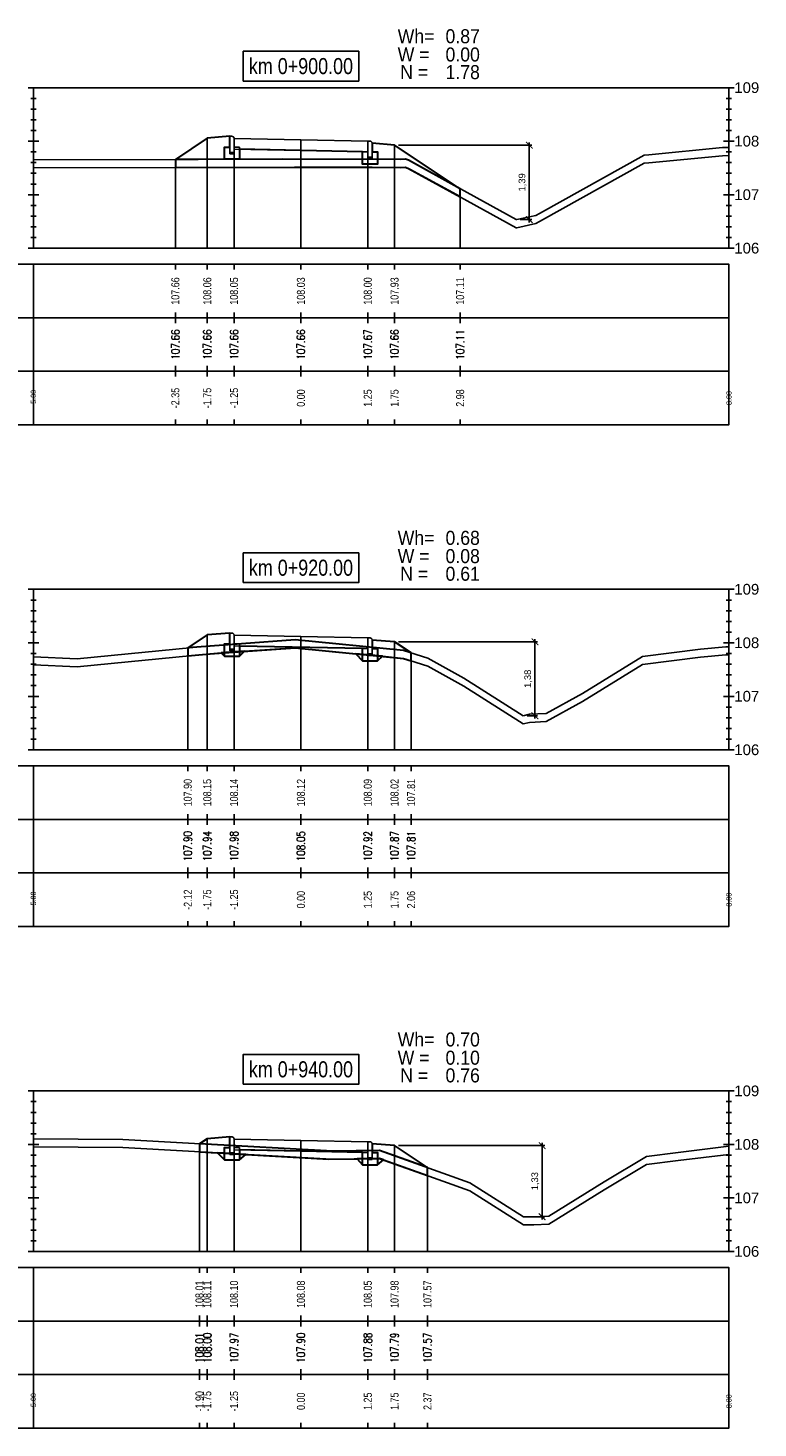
# Model space of a CAD drawing. Extents: x 7537626 to 7538805, y 5722894 to 5725486.
# Tile 53 of 105: x 7538321 to 7538334, y 5725456 to 5725482. Entities that reach past the tile are written whole.
import ezdxf

# ---------------------------------------------------------------- set-up
doc = ezdxf.new("R2010")
doc.units = 0
doc.header["$PDMODE"] = 35
doc.header["$PDSIZE"] = 0.3
for name, color, linetype in [('C-DROGI-PROFILE', 7, 'Continuous'), ('C-DROGI-PROFILE-ETYKIETY', 7, 'Continuous'), ('C-DROGI-PRZEKROJE-ETYKIETY', 7, 'Continuous'), ('C-POPRZECZKA-przekrój', 2, 'Continuous'), ('C-POPRZECZKA-widok', 1, 'Continuous')]:
    doc.layers.add(name, color=color, linetype=linetype)
for name, color, linetype, true_color in [('C-humus', 7, 'Continuous', 0x003df5), ('C-Teren', 7, 'Continuous', 0x008521), ('poprzeczki', 7, 'Continuous', 0x0000d6)]:
    doc.layers.add(name, color=color, linetype=linetype, true_color=true_color)
for name, color, linetype, lineweight, plot in [('D-1.pow. hum.', 7, 'Continuous', 30, False), ('D-2.wykop', 30, 'Continuous', 30, False), ('D-3.nasyp', 4, 'Continuous', 30, False)]:
    doc.layers.add(name, color=color, linetype=linetype, lineweight=lineweight, plot=plot)
doc.layers.add('D-roboty-ziemne-opis', color=2, linetype='Continuous', lineweight=30)
doc.styles.add('2mm08', font='arial.ttf', dxfattribs={"width": 0.8})
doc.styles.add('opis_50', font='arial.ttf', dxfattribs={"height": 0.125})
doc.styles.get("Standard").update_dxf_attribs({"font": 'arial.ttf'})
doc.dimstyles.new('OPIS_50', dxfattribs={"dimscale": 0.5, "dimtxt": 0.125, "dimasz": 0.25, "dimexe": 0.1, "dimexo": 0.15, "dimgap": 0.1, "dimtad": 1, "dimzin": 0, "dimtxsty": 'opis_50', "dimblk": 'ARCHTICK', "dimcen": 0.15, "dimdle": 0.1, "dimaunit": 2, "dimadec": 4, "dimazin": 0, "dimtfac": 1, "dimtmove": 0, "dimatfit": 3, "dimfxl": 1, "dimarcsym": 0})

# ---------------------------------------------------------------- blocks, each defined once
blk = doc.blocks.new('_ArchTick')
at = {"color": 0, "linetype": 'ByBlock', "const_width": 0.15}
blk.add_lwpolyline([(-0.5, -0.5), (0.5, 0.5)], dxfattribs=at)
blk = doc.blocks.new('*D79')
at = {"layer": 'Defpoints', "color": 0, "transparency": 16777216}
for p in [(7538327.482, 5725479.964), (7538329.756, 5725478.57), (7538330, 5725478.57)]:
    blk.add_point(p, dxfattribs=at)
at = {"layer": 'poprzeczki', "color": 0, "lineweight": -2, "transparency": 16777216}
for p, q in [((7538327.557, 5725479.964), (7538330.05, 5725479.964)), ((7538330, 5725480.014), (7538330, 5725478.52)), ((7538329.831, 5725478.57), (7538330.05, 5725478.57))]:
    blk.add_line(p, q, dxfattribs=at)
at = {"layer": 'poprzeczki', "color": 0, "lineweight": -2, "transparency": 16777216, "xscale": 0.125, "yscale": 0.125, "zscale": 0.125}
for p, rotation in [((7538330, 5725479.964), 90), ((7538330, 5725478.57), 270)]:
    blk.add_blockref('_ArchTick', p, dxfattribs=dict(at, rotation=rotation))
at = {"layer": 'poprzeczki', "color": 0, "transparency": 16777216, "insert": (7538329.874, 5725479.267), "char_height": 0.125, "attachment_point": 5, "rotation": 90, "style": 'opis_50'}
blk.add_mtext('1,39', dxfattribs=at)
blk = doc.blocks.new('*D80')
at = {"layer": 'Defpoints', "color": 0, "transparency": 16777216}
for p in [(7538327.482, 5725470.68), (7538329.884, 5725469.299), (7538330.106, 5725469.299)]:
    blk.add_point(p, dxfattribs=at)
at = {"layer": 'poprzeczki', "color": 0, "lineweight": -2, "transparency": 16777216}
for p, q in [((7538330.106, 5725470.73), (7538330.106, 5725469.249)), ((7538327.557, 5725470.68), (7538330.156, 5725470.68)), ((7538329.959, 5725469.299), (7538330.156, 5725469.299))]:
    blk.add_line(p, q, dxfattribs=at)
at = {"layer": 'poprzeczki', "color": 0, "lineweight": -2, "transparency": 16777216, "xscale": 0.125, "yscale": 0.125, "zscale": 0.125}
for p, rotation in [((7538330.106, 5725470.68), 90), ((7538330.106, 5725469.299), 270)]:
    blk.add_blockref('_ArchTick', p, dxfattribs=dict(at, rotation=rotation))
at = {"layer": 'poprzeczki', "color": 0, "transparency": 16777216, "insert": (7538329.981, 5725469.989), "char_height": 0.125, "attachment_point": 5, "rotation": 90, "style": 'opis_50'}
blk.add_mtext('1,38', dxfattribs=at)
blk = doc.blocks.new('*D81')
at = {"layer": 'Defpoints', "color": 0, "transparency": 16777216}
for p in [(7538327.482, 5725461.264), (7538329.893, 5725459.934), (7538330.239, 5725459.934)]:
    blk.add_point(p, dxfattribs=at)
at = {"layer": 'poprzeczki', "color": 0, "lineweight": -2, "transparency": 16777216}
for p, q in [((7538330.239, 5725461.314), (7538330.239, 5725459.884)), ((7538327.557, 5725461.264), (7538330.289, 5725461.264)), ((7538329.968, 5725459.934), (7538330.289, 5725459.934))]:
    blk.add_line(p, q, dxfattribs=at)
at = {"layer": 'poprzeczki', "color": 0, "lineweight": -2, "transparency": 16777216, "xscale": 0.125, "yscale": 0.125, "zscale": 0.125}
for p, rotation in [((7538330.239, 5725461.264), 90), ((7538330.239, 5725459.934), 270)]:
    blk.add_blockref('_ArchTick', p, dxfattribs=dict(at, rotation=rotation))
at = {"layer": 'poprzeczki', "color": 0, "transparency": 16777216, "insert": (7538330.114, 5725460.599), "char_height": 0.125, "attachment_point": 5, "rotation": 90, "style": 'opis_50'}
blk.add_mtext('1,33', dxfattribs=at)

msp = doc.modelspace()

# ---------------------------------------------------------------- linework, layer by layer
at = {"layer": 'C-DROGI-PROFILE', "color": 7, "linetype": 'Continuous', "lineweight": -3}
for p, q in [((7538323.385, 5725477.736), (7538323.385, 5725477.636)), ((7538323.982, 5725477.736), (7538323.982, 5725477.636)), ((7538324.482, 5725477.736), (7538324.482, 5725477.636)), ((7538325.732, 5725477.736), (7538325.732, 5725477.636)), ((7538326.982, 5725477.736), (7538326.982, 5725477.636)), ((7538327.482, 5725477.736), (7538327.482, 5725477.636)), ((7538328.708, 5725477.736), (7538328.708, 5725477.636)), ((7538323.385, 5725476.736), (7538323.385, 5725476.836)), ((7538323.385, 5725476.736), (7538323.385, 5725476.636)), ((7538323.982, 5725476.736), (7538323.982, 5725476.836)), ((7538323.982, 5725476.736), (7538323.982, 5725476.636)), ((7538324.482, 5725476.736), (7538324.482, 5725476.836)), ((7538324.482, 5725476.736), (7538324.482, 5725476.636)), ((7538325.732, 5725476.736), (7538325.732, 5725476.836)), ((7538325.732, 5725476.736), (7538325.732, 5725476.636)), ((7538326.982, 5725476.736), (7538326.982, 5725476.836)), ((7538326.982, 5725476.736), (7538326.982, 5725476.636)), ((7538327.482, 5725476.736), (7538327.482, 5725476.836)), ((7538327.482, 5725476.736), (7538327.482, 5725476.636)), ((7538328.708, 5725476.736), (7538328.708, 5725476.836)), ((7538328.708, 5725476.736), (7538328.708, 5725476.636)), ((7538323.385, 5725475.736), (7538323.385, 5725475.836)), ((7538323.385, 5725475.736), (7538323.385, 5725475.636)), ((7538323.982, 5725475.736), (7538323.982, 5725475.836)), ((7538323.982, 5725475.736), (7538323.982, 5725475.636)), ((7538324.482, 5725475.736), (7538324.482, 5725475.836)), ((7538324.482, 5725475.736), (7538324.482, 5725475.636)), ((7538325.732, 5725475.736), (7538325.732, 5725475.836)), ((7538325.732, 5725475.736), (7538325.732, 5725475.636)), ((7538326.982, 5725475.736), (7538326.982, 5725475.836)), ((7538326.982, 5725475.736), (7538326.982, 5725475.636)), ((7538327.482, 5725475.736), (7538327.482, 5725475.836)), ((7538327.482, 5725475.736), (7538327.482, 5725475.636)), ((7538328.708, 5725475.736), (7538328.708, 5725475.836)), ((7538328.708, 5725475.736), (7538328.708, 5725475.636)), ((7538323.385, 5725474.736), (7538323.385, 5725474.836)), ((7538323.982, 5725474.736), (7538323.982, 5725474.836)), ((7538324.482, 5725474.736), (7538324.482, 5725474.836)), ((7538325.732, 5725474.736), (7538325.732, 5725474.836)), ((7538326.982, 5725474.736), (7538326.982, 5725474.836)), ((7538327.482, 5725474.736), (7538327.482, 5725474.836)), ((7538328.708, 5725474.736), (7538328.708, 5725474.836)), ((7538323.617, 5725468.361), (7538323.617, 5725468.261)), ((7538323.982, 5725468.361), (7538323.982, 5725468.261)), ((7538324.482, 5725468.361), (7538324.482, 5725468.261)), ((7538325.732, 5725468.361), (7538325.732, 5725468.261)), ((7538326.982, 5725468.361), (7538326.982, 5725468.261)), ((7538327.482, 5725468.361), (7538327.482, 5725468.261)), ((7538327.792, 5725468.361), (7538327.792, 5725468.261)), ((7538323.617, 5725467.361), (7538323.617, 5725467.461)), ((7538323.617, 5725467.361), (7538323.617, 5725467.261)), ((7538323.982, 5725467.361), (7538323.982, 5725467.461)), ((7538323.982, 5725467.361), (7538323.982, 5725467.261)), ((7538324.482, 5725467.361), (7538324.482, 5725467.461)), ((7538324.482, 5725467.361), (7538324.482, 5725467.261)), ((7538325.732, 5725467.361), (7538325.732, 5725467.461)), ((7538325.732, 5725467.361), (7538325.732, 5725467.261)), ((7538326.982, 5725467.361), (7538326.982, 5725467.461)), ((7538326.982, 5725467.361), (7538326.982, 5725467.261)), ((7538327.482, 5725467.361), (7538327.482, 5725467.461)), ((7538327.482, 5725467.361), (7538327.482, 5725467.261)), ((7538327.792, 5725467.361), (7538327.792, 5725467.461)), ((7538327.792, 5725467.361), (7538327.792, 5725467.261)), ((7538323.617, 5725466.361), (7538323.617, 5725466.461)), ((7538323.617, 5725466.361), (7538323.617, 5725466.261)), ((7538323.982, 5725466.361), (7538323.982, 5725466.461)), ((7538323.982, 5725466.361), (7538323.982, 5725466.261)), ((7538324.482, 5725466.361), (7538324.482, 5725466.461)), ((7538324.482, 5725466.361), (7538324.482, 5725466.261)), ((7538325.732, 5725466.361), (7538325.732, 5725466.461)), ((7538325.732, 5725466.361), (7538325.732, 5725466.261)), ((7538326.982, 5725466.361), (7538326.982, 5725466.461)), ((7538326.982, 5725466.361), (7538326.982, 5725466.261)), ((7538327.482, 5725466.361), (7538327.482, 5725466.461)), ((7538327.482, 5725466.361), (7538327.482, 5725466.261)), ((7538327.792, 5725466.361), (7538327.792, 5725466.461)), ((7538327.792, 5725466.361), (7538327.792, 5725466.261)), ((7538323.617, 5725465.361), (7538323.617, 5725465.461)), ((7538323.982, 5725465.361), (7538323.982, 5725465.461)), ((7538324.482, 5725465.361), (7538324.482, 5725465.461)), ((7538325.732, 5725465.361), (7538325.732, 5725465.461)), ((7538326.982, 5725465.361), (7538326.982, 5725465.461)), ((7538327.482, 5725465.361), (7538327.482, 5725465.461)), ((7538327.792, 5725465.361), (7538327.792, 5725465.461)), ((7538323.836, 5725458.986), (7538323.836, 5725458.886)), ((7538323.982, 5725458.986), (7538323.982, 5725458.886)), ((7538324.482, 5725458.986), (7538324.482, 5725458.886)), ((7538325.732, 5725458.986), (7538325.732, 5725458.886)), ((7538326.982, 5725458.986), (7538326.982, 5725458.886)), ((7538327.482, 5725458.986), (7538327.482, 5725458.886)), ((7538328.098, 5725458.986), (7538328.098, 5725458.886)), ((7538323.836, 5725457.986), (7538323.836, 5725458.086)), ((7538323.836, 5725457.986), (7538323.836, 5725457.886)), ((7538323.982, 5725457.986), (7538323.982, 5725458.086)), ((7538323.982, 5725457.986), (7538323.982, 5725457.886)), ((7538324.482, 5725457.986), (7538324.482, 5725458.086)), ((7538324.482, 5725457.986), (7538324.482, 5725457.886)), ((7538325.732, 5725457.986), (7538325.732, 5725458.086)), ((7538325.732, 5725457.986), (7538325.732, 5725457.886)), ((7538326.982, 5725457.986), (7538326.982, 5725458.086)), ((7538326.982, 5725457.986), (7538326.982, 5725457.886)), ((7538327.482, 5725457.986), (7538327.482, 5725458.086)), ((7538327.482, 5725457.986), (7538327.482, 5725457.886)), ((7538328.098, 5725457.986), (7538328.098, 5725458.086)), ((7538328.098, 5725457.986), (7538328.098, 5725457.886)), ((7538323.836, 5725456.986), (7538323.836, 5725457.086)), ((7538323.836, 5725456.986), (7538323.836, 5725456.886)), ((7538323.982, 5725456.986), (7538323.982, 5725457.086)), ((7538323.982, 5725456.986), (7538323.982, 5725456.886)), ((7538324.482, 5725456.986), (7538324.482, 5725457.086)), ((7538324.482, 5725456.986), (7538324.482, 5725456.886)), ((7538325.732, 5725456.986), (7538325.732, 5725457.086)), ((7538325.732, 5725456.986), (7538325.732, 5725456.886)), ((7538326.982, 5725456.986), (7538326.982, 5725457.086)), ((7538326.982, 5725456.986), (7538326.982, 5725456.886)), ((7538327.482, 5725456.986), (7538327.482, 5725457.086)), ((7538327.482, 5725456.986), (7538327.482, 5725456.886)), ((7538328.098, 5725456.986), (7538328.098, 5725457.086)), ((7538328.098, 5725456.986), (7538328.098, 5725456.886)), ((7538323.836, 5725455.986), (7538323.836, 5725456.086)), ((7538323.982, 5725455.986), (7538323.982, 5725456.086)), ((7538324.482, 5725455.986), (7538324.482, 5725456.086)), ((7538325.732, 5725455.986), (7538325.732, 5725456.086)), ((7538326.982, 5725455.986), (7538326.982, 5725456.086)), ((7538327.482, 5725455.986), (7538327.482, 5725456.086)), ((7538328.098, 5725455.986), (7538328.098, 5725456.086))]:
    msp.add_line(p, q, dxfattribs=at)
at = {"layer": 'C-DROGI-PROFILE', "color": 1, "linetype": 'Continuous', "lineweight": -3}
for points in [[(7538320.732, 5725476.736), (7538320.732, 5725477.736), (7538315.732, 5725477.736), (7538315.732, 5725476.736)], [(7538320.732, 5725476.736), (7538333.732, 5725476.736), (7538333.732, 5725477.736), (7538320.732, 5725477.736)], [(7538320.732, 5725475.736), (7538320.732, 5725476.736), (7538315.732, 5725476.736), (7538315.732, 5725475.736)], [(7538320.732, 5725475.736), (7538333.732, 5725475.736), (7538333.732, 5725476.736), (7538320.732, 5725476.736)], [(7538320.732, 5725474.736), (7538320.732, 5725475.736), (7538315.732, 5725475.736), (7538315.732, 5725474.736)], [(7538320.732, 5725474.736), (7538333.732, 5725474.736), (7538333.732, 5725475.736), (7538320.732, 5725475.736)], [(7538320.732, 5725467.361), (7538320.732, 5725468.361), (7538315.732, 5725468.361), (7538315.732, 5725467.361)], [(7538320.732, 5725467.361), (7538333.732, 5725467.361), (7538333.732, 5725468.361), (7538320.732, 5725468.361)], [(7538320.732, 5725466.361), (7538320.732, 5725467.361), (7538315.732, 5725467.361), (7538315.732, 5725466.361)], [(7538320.732, 5725466.361), (7538333.732, 5725466.361), (7538333.732, 5725467.361), (7538320.732, 5725467.361)], [(7538320.732, 5725465.361), (7538320.732, 5725466.361), (7538315.732, 5725466.361), (7538315.732, 5725465.361)], [(7538320.732, 5725465.361), (7538333.732, 5725465.361), (7538333.732, 5725466.361), (7538320.732, 5725466.361)], [(7538320.732, 5725457.986), (7538320.732, 5725458.986), (7538315.732, 5725458.986), (7538315.732, 5725457.986)], [(7538320.732, 5725457.986), (7538333.732, 5725457.986), (7538333.732, 5725458.986), (7538320.732, 5725458.986)], [(7538320.732, 5725456.986), (7538320.732, 5725457.986), (7538315.732, 5725457.986), (7538315.732, 5725456.986)], [(7538320.732, 5725456.986), (7538333.732, 5725456.986), (7538333.732, 5725457.986), (7538320.732, 5725457.986)], [(7538320.732, 5725455.986), (7538320.732, 5725456.986), (7538315.732, 5725456.986), (7538315.732, 5725455.986)], [(7538320.732, 5725455.986), (7538333.732, 5725455.986), (7538333.732, 5725456.986), (7538320.732, 5725456.986)]]:
    msp.add_3dface(points, dxfattribs=at)
at = {"layer": 'C-DROGI-PRZEKROJE-ETYKIETY', "color": 1, "linetype": 'Continuous', "lineweight": -3}
for p, q in [((7538323.982, 5725480.094), (7538323.982, 5725478.036)), ((7538324.482, 5725480.088), (7538324.482, 5725478.036)), ((7538325.732, 5725480.063), (7538325.732, 5725478.036)), ((7538326.982, 5725480.038), (7538326.982, 5725478.036)), ((7538327.482, 5725479.964), (7538327.482, 5725478.036)), ((7538323.385, 5725479.696), (7538323.385, 5725478.036)), ((7538328.708, 5725479.147), (7538328.708, 5725478.036)), ((7538323.982, 5725470.81), (7538323.982, 5725468.661)), ((7538324.482, 5725470.803), (7538324.482, 5725468.661)), ((7538325.732, 5725470.778), (7538325.732, 5725468.661)), ((7538326.982, 5725470.753), (7538326.982, 5725468.661)), ((7538323.617, 5725470.566), (7538323.617, 5725468.661)), ((7538327.482, 5725470.68), (7538327.482, 5725468.661)), ((7538327.792, 5725470.473), (7538327.792, 5725468.661)), ((7538323.836, 5725461.296), (7538323.836, 5725459.286)), ((7538323.982, 5725461.394), (7538323.982, 5725459.286)), ((7538324.482, 5725461.387), (7538324.482, 5725459.286)), ((7538325.732, 5725461.362), (7538325.732, 5725459.286)), ((7538326.982, 5725461.337), (7538326.982, 5725459.286)), ((7538327.482, 5725461.264), (7538327.482, 5725459.286)), ((7538328.098, 5725460.853), (7538328.098, 5725459.286))]:
    msp.add_line(p, q, dxfattribs=at)
at = {"layer": 'C-humus'}
for p, q in [((7538330.189, 5725478.536), (7538332.149, 5725479.624)), ((7538332.149, 5725479.624), (7538332.234, 5725479.634)), ((7538332.234, 5725479.634), (7538333.611, 5725479.766)), ((7538333.611, 5725479.766), (7538333.732, 5725479.767)), ((7538320.732, 5725479.54), (7538326.888, 5725479.553)), ((7538326.888, 5725479.553), (7538327.593, 5725479.546)), ((7538327.593, 5725479.546), (7538327.684, 5725479.553)), ((7538327.684, 5725479.553), (7538327.742, 5725479.529)), ((7538327.742, 5725479.529), (7538329.756, 5725478.42)), ((7538329.756, 5725478.42), (7538329.769, 5725478.42)), ((7538329.769, 5725478.42), (7538330.124, 5725478.497)), ((7538330.124, 5725478.497), (7538330.189, 5725478.536)), ((7538321.551, 5725470.21), (7538324.026, 5725470.457)), ((7538324.026, 5725470.457), (7538325.626, 5725470.57)), ((7538325.626, 5725470.57), (7538327.65, 5725470.369)), ((7538320.732, 5725470.251), (7538321.551, 5725470.21)), ((7538327.65, 5725470.369), (7538328.104, 5725470.222)), ((7538328.104, 5725470.222), (7538328.778, 5725469.851)), ((7538330.995, 5725469.566), (7538332.118, 5725470.258)), ((7538332.118, 5725470.258), (7538333.197, 5725470.392)), ((7538333.197, 5725470.392), (7538333.676, 5725470.438)), ((7538333.676, 5725470.438), (7538333.732, 5725470.439)), ((7538328.778, 5725469.851), (7538329.884, 5725469.149)), ((7538330.315, 5725469.189), (7538330.995, 5725469.566)), ((7538329.884, 5725469.149), (7538330.006, 5725469.175)), ((7538330.006, 5725469.175), (7538330.315, 5725469.189)), ((7538320.732, 5725461.241), (7538322.401, 5725461.226)), ((7538322.401, 5725461.226), (7538326.31, 5725461.008)), ((7538332.783, 5725460.983), (7538333.732, 5725461.101)), ((7538326.31, 5725461.008), (7538327.199, 5725461.025)), ((7538327.199, 5725461.025), (7538328.887, 5725460.421)), ((7538331.402, 5725460.435), (7538332.19, 5725460.913)), ((7538332.19, 5725460.913), (7538332.783, 5725460.983)), ((7538328.887, 5725460.421), (7538329.893, 5725459.784)), ((7538330.367, 5725459.796), (7538331.402, 5725460.435)), ((7538329.893, 5725459.784), (7538330.082, 5725459.784)), ((7538330.082, 5725459.784), (7538330.367, 5725459.796))]:
    msp.add_line(p, q, dxfattribs=at)
at = {"layer": 'C-POPRZECZKA-przekrój', "color": 2, "linetype": 'Continuous', "lineweight": -3}
for p, q in [((7538323.385, 5725479.696), (7538323.982, 5725480.094)), ((7538323.982, 5725480.094), (7538324.402, 5725480.128)), ((7538324.302, 5725479.698), (7538324.302, 5725479.928)), ((7538324.302, 5725479.928), (7538324.402, 5725479.928)), ((7538324.442, 5725480.128), (7538324.402, 5725480.128)), ((7538324.402, 5725480.128), (7538324.402, 5725479.798)), ((7538324.402, 5725479.928), (7538324.402, 5725479.828)), ((7538324.448, 5725480.127), (7538324.442, 5725480.128)), ((7538324.456, 5725480.125), (7538324.448, 5725480.127)), ((7538324.465, 5725480.121), (7538324.456, 5725480.125)), ((7538324.471, 5725480.116), (7538324.465, 5725480.121)), ((7538324.475, 5725480.111), (7538324.471, 5725480.116)), ((7538324.479, 5725480.103), (7538324.475, 5725480.111)), ((7538324.482, 5725480.095), (7538324.479, 5725480.103)), ((7538324.482, 5725480.088), (7538324.482, 5725480.095)), ((7538324.482, 5725480.088), (7538325.732, 5725480.063)), ((7538324.482, 5725480.088), (7538324.483, 5725479.888)), ((7538324.482, 5725479.798), (7538324.482, 5725480.088)), ((7538324.482, 5725480.088), (7538324.482, 5725479.928)), ((7538324.482, 5725479.928), (7538324.582, 5725479.928)), ((7538324.483, 5725479.888), (7538325.732, 5725479.863)), ((7538324.582, 5725479.928), (7538324.582, 5725479.698)), ((7538325.732, 5725479.863), (7538325.732, 5725480.063)), ((7538325.732, 5725480.063), (7538326.982, 5725480.038)), ((7538326.982, 5725480.038), (7538326.981, 5725479.838)), ((7538327.022, 5725480.038), (7538326.982, 5725480.038)), ((7538326.982, 5725480.038), (7538326.982, 5725479.708)), ((7538327.028, 5725480.037), (7538327.022, 5725480.038)), ((7538327.036, 5725480.035), (7538327.028, 5725480.037)), ((7538327.045, 5725480.031), (7538327.036, 5725480.035)), ((7538327.051, 5725480.026), (7538327.045, 5725480.031)), ((7538327.055, 5725480.021), (7538327.051, 5725480.026)), ((7538327.059, 5725480.013), (7538327.055, 5725480.021)), ((7538327.062, 5725480.005), (7538327.059, 5725480.013)), ((7538327.062, 5725479.998), (7538327.062, 5725480.005)), ((7538327.062, 5725479.708), (7538327.062, 5725479.998)), ((7538327.062, 5725479.998), (7538327.062, 5725479.838)), ((7538327.062, 5725479.998), (7538327.482, 5725479.964)), ((7538327.482, 5725479.964), (7538328.708, 5725479.147)), ((7538324.582, 5725479.698), (7538324.302, 5725479.698)), ((7538324.402, 5725479.828), (7538324.482, 5725479.828)), ((7538324.402, 5725479.798), (7538324.482, 5725479.798)), ((7538325.732, 5725479.863), (7538326.981, 5725479.838)), ((7538326.882, 5725479.608), (7538326.882, 5725479.838)), ((7538326.882, 5725479.838), (7538326.982, 5725479.838)), ((7538326.982, 5725479.838), (7538326.982, 5725479.738)), ((7538326.982, 5725479.738), (7538327.062, 5725479.738)), ((7538326.982, 5725479.708), (7538327.062, 5725479.708)), ((7538327.062, 5725479.838), (7538327.162, 5725479.838)), ((7538327.162, 5725479.838), (7538327.162, 5725479.608)), ((7538327.162, 5725479.608), (7538326.882, 5725479.608)), ((7538323.617, 5725470.566), (7538323.982, 5725470.81)), ((7538323.982, 5725470.81), (7538324.402, 5725470.843)), ((7538324.442, 5725470.843), (7538324.402, 5725470.843)), ((7538324.402, 5725470.843), (7538324.402, 5725470.513)), ((7538324.448, 5725470.843), (7538324.442, 5725470.843)), ((7538324.456, 5725470.841), (7538324.448, 5725470.843)), ((7538324.465, 5725470.837), (7538324.456, 5725470.841)), ((7538324.471, 5725470.832), (7538324.465, 5725470.837)), ((7538324.475, 5725470.826), (7538324.471, 5725470.832)), ((7538324.479, 5725470.819), (7538324.475, 5725470.826)), ((7538324.482, 5725470.811), (7538324.479, 5725470.819)), ((7538324.482, 5725470.803), (7538324.482, 5725470.811)), ((7538324.482, 5725470.803), (7538325.732, 5725470.778)), ((7538324.482, 5725470.803), (7538324.483, 5725470.603)), ((7538324.482, 5725470.513), (7538324.482, 5725470.803)), ((7538324.482, 5725470.803), (7538324.482, 5725470.643)), ((7538325.732, 5725470.578), (7538325.732, 5725470.778)), ((7538325.732, 5725470.778), (7538326.982, 5725470.753)), ((7538326.982, 5725470.753), (7538326.981, 5725470.553)), ((7538327.022, 5725470.753), (7538326.982, 5725470.753)), ((7538326.982, 5725470.753), (7538326.982, 5725470.423)), ((7538327.028, 5725470.753), (7538327.022, 5725470.753)), ((7538327.036, 5725470.751), (7538327.028, 5725470.753)), ((7538327.045, 5725470.747), (7538327.036, 5725470.751)), ((7538327.051, 5725470.742), (7538327.045, 5725470.747)), ((7538327.055, 5725470.736), (7538327.051, 5725470.742)), ((7538327.059, 5725470.729), (7538327.055, 5725470.736)), ((7538327.062, 5725470.721), (7538327.059, 5725470.729)), ((7538327.062, 5725470.713), (7538327.062, 5725470.721)), ((7538327.062, 5725470.423), (7538327.062, 5725470.713)), ((7538327.062, 5725470.713), (7538327.062, 5725470.553)), ((7538327.062, 5725470.713), (7538327.482, 5725470.68)), ((7538324.302, 5725470.413), (7538324.302, 5725470.643)), ((7538324.302, 5725470.643), (7538324.402, 5725470.643)), ((7538324.402, 5725470.643), (7538324.402, 5725470.543)), ((7538324.402, 5725470.543), (7538324.482, 5725470.543)), ((7538324.402, 5725470.513), (7538324.482, 5725470.513)), ((7538324.482, 5725470.643), (7538324.582, 5725470.643)), ((7538324.483, 5725470.603), (7538325.732, 5725470.578)), ((7538324.582, 5725470.643), (7538324.582, 5725470.413)), ((7538325.732, 5725470.578), (7538326.981, 5725470.553)), ((7538326.882, 5725470.323), (7538326.882, 5725470.553)), ((7538326.882, 5725470.553), (7538326.982, 5725470.553)), ((7538326.982, 5725470.553), (7538326.982, 5725470.453)), ((7538326.982, 5725470.453), (7538327.062, 5725470.453)), ((7538327.062, 5725470.553), (7538327.162, 5725470.553)), ((7538327.162, 5725470.553), (7538327.162, 5725470.323)), ((7538327.482, 5725470.68), (7538327.792, 5725470.473)), ((7538324.582, 5725470.413), (7538324.302, 5725470.413)), ((7538327.162, 5725470.323), (7538326.882, 5725470.323)), ((7538326.982, 5725470.423), (7538327.062, 5725470.423)), ((7538323.836, 5725461.296), (7538323.982, 5725461.394)), ((7538323.982, 5725461.394), (7538324.402, 5725461.427)), ((7538324.442, 5725461.427), (7538324.402, 5725461.427)), ((7538324.402, 5725461.427), (7538324.402, 5725461.097)), ((7538324.448, 5725461.427), (7538324.442, 5725461.427)), ((7538324.456, 5725461.425), (7538324.448, 5725461.427)), ((7538324.465, 5725461.42), (7538324.456, 5725461.425)), ((7538324.471, 5725461.415), (7538324.465, 5725461.42)), ((7538324.475, 5725461.41), (7538324.471, 5725461.415)), ((7538324.479, 5725461.403), (7538324.475, 5725461.41)), ((7538324.482, 5725461.394), (7538324.479, 5725461.403)), ((7538324.482, 5725461.387), (7538324.482, 5725461.394)), ((7538324.482, 5725461.387), (7538325.732, 5725461.362)), ((7538324.482, 5725461.387), (7538324.483, 5725461.187)), ((7538324.482, 5725461.097), (7538324.482, 5725461.387)), ((7538324.482, 5725461.387), (7538324.482, 5725461.227)), ((7538325.732, 5725461.162), (7538325.732, 5725461.362)), ((7538325.732, 5725461.362), (7538326.982, 5725461.337)), ((7538326.982, 5725461.337), (7538326.981, 5725461.137)), ((7538327.022, 5725461.337), (7538326.982, 5725461.337)), ((7538326.982, 5725461.337), (7538326.982, 5725461.007)), ((7538327.028, 5725461.337), (7538327.022, 5725461.337)), ((7538327.036, 5725461.335), (7538327.028, 5725461.337)), ((7538327.045, 5725461.33), (7538327.036, 5725461.335)), ((7538327.051, 5725461.325), (7538327.045, 5725461.33)), ((7538327.055, 5725461.32), (7538327.051, 5725461.325)), ((7538327.059, 5725461.313), (7538327.055, 5725461.32)), ((7538327.062, 5725461.304), (7538327.059, 5725461.313)), ((7538327.062, 5725461.297), (7538327.062, 5725461.304)), ((7538327.062, 5725461.007), (7538327.062, 5725461.297)), ((7538327.062, 5725461.297), (7538327.062, 5725461.137)), ((7538327.062, 5725461.297), (7538327.482, 5725461.264)), ((7538324.302, 5725460.997), (7538324.302, 5725461.227)), ((7538324.302, 5725461.227), (7538324.402, 5725461.227)), ((7538324.402, 5725461.227), (7538324.402, 5725461.127)), ((7538324.402, 5725461.127), (7538324.482, 5725461.127)), ((7538324.402, 5725461.097), (7538324.482, 5725461.097)), ((7538324.482, 5725461.227), (7538324.582, 5725461.227)), ((7538324.483, 5725461.187), (7538325.732, 5725461.162)), ((7538324.582, 5725461.227), (7538324.582, 5725460.997)), ((7538325.732, 5725461.162), (7538326.981, 5725461.137)), ((7538326.882, 5725460.907), (7538326.882, 5725461.137)), ((7538326.882, 5725461.137), (7538326.982, 5725461.137)), ((7538326.982, 5725461.137), (7538326.982, 5725461.037)), ((7538326.982, 5725461.037), (7538327.062, 5725461.037)), ((7538327.062, 5725461.137), (7538327.162, 5725461.137)), ((7538327.162, 5725461.137), (7538327.162, 5725460.907)), ((7538327.482, 5725461.264), (7538328.098, 5725460.853)), ((7538324.582, 5725460.997), (7538324.302, 5725460.997)), ((7538327.162, 5725460.907), (7538326.882, 5725460.907)), ((7538326.982, 5725461.007), (7538327.062, 5725461.007))]:
    msp.add_line(p, q, dxfattribs=at)
at = {"layer": 'C-POPRZECZKA-widok', "color": 1, "linetype": 'Continuous', "lineweight": -3}
for p, q in [((7538320.632, 5725481.036), (7538333.832, 5725481.036)), ((7538320.732, 5725478.036), (7538320.732, 5725481.036)), ((7538333.732, 5725478.036), (7538333.732, 5725481.036)), ((7538320.682, 5725480.836), (7538320.782, 5725480.836)), ((7538333.682, 5725480.836), (7538333.782, 5725480.836)), ((7538320.682, 5725480.636), (7538320.782, 5725480.636)), ((7538320.682, 5725480.436), (7538320.782, 5725480.436)), ((7538333.682, 5725480.636), (7538333.782, 5725480.636)), ((7538333.682, 5725480.436), (7538333.782, 5725480.436)), ((7538320.682, 5725480.236), (7538320.782, 5725480.236)), ((7538333.682, 5725480.236), (7538333.782, 5725480.236)), ((7538320.632, 5725480.036), (7538320.832, 5725480.036)), ((7538320.682, 5725480.036), (7538320.782, 5725480.036)), ((7538333.632, 5725480.036), (7538333.832, 5725480.036)), ((7538333.682, 5725480.036), (7538333.782, 5725480.036)), ((7538320.682, 5725479.836), (7538320.782, 5725479.836)), ((7538320.682, 5725479.636), (7538320.782, 5725479.636)), ((7538333.682, 5725479.836), (7538333.782, 5725479.836)), ((7538333.682, 5725479.636), (7538333.782, 5725479.636)), ((7538320.682, 5725479.436), (7538320.782, 5725479.436)), ((7538333.682, 5725479.436), (7538333.782, 5725479.436)), ((7538320.682, 5725479.236), (7538320.782, 5725479.236)), ((7538333.682, 5725479.236), (7538333.782, 5725479.236)), ((7538320.632, 5725479.036), (7538320.832, 5725479.036)), ((7538320.682, 5725479.036), (7538320.782, 5725479.036)), ((7538320.682, 5725478.836), (7538320.782, 5725478.836)), ((7538333.632, 5725479.036), (7538333.832, 5725479.036)), ((7538333.682, 5725479.036), (7538333.782, 5725479.036)), ((7538333.682, 5725478.836), (7538333.782, 5725478.836)), ((7538320.682, 5725478.636), (7538320.782, 5725478.636)), ((7538333.682, 5725478.636), (7538333.782, 5725478.636)), ((7538320.682, 5725478.436), (7538320.782, 5725478.436)), ((7538333.682, 5725478.436), (7538333.782, 5725478.436)), ((7538320.682, 5725478.236), (7538320.782, 5725478.236)), ((7538333.682, 5725478.236), (7538333.782, 5725478.236)), ((7538320.632, 5725478.036), (7538333.832, 5725478.036)), ((7538320.632, 5725471.661), (7538333.832, 5725471.661)), ((7538320.732, 5725468.661), (7538320.732, 5725471.661)), ((7538333.732, 5725468.661), (7538333.732, 5725471.661)), ((7538320.682, 5725471.461), (7538320.782, 5725471.461)), ((7538320.682, 5725471.261), (7538320.782, 5725471.261)), ((7538333.682, 5725471.461), (7538333.782, 5725471.461)), ((7538333.682, 5725471.261), (7538333.782, 5725471.261)), ((7538320.682, 5725471.061), (7538320.782, 5725471.061)), ((7538333.682, 5725471.061), (7538333.782, 5725471.061)), ((7538320.682, 5725470.861), (7538320.782, 5725470.861)), ((7538333.682, 5725470.861), (7538333.782, 5725470.861)), ((7538320.632, 5725470.661), (7538320.832, 5725470.661)), ((7538320.682, 5725470.661), (7538320.782, 5725470.661)), ((7538320.682, 5725470.461), (7538320.782, 5725470.461)), ((7538333.632, 5725470.661), (7538333.832, 5725470.661)), ((7538333.682, 5725470.661), (7538333.782, 5725470.661)), ((7538333.682, 5725470.461), (7538333.782, 5725470.461)), ((7538320.682, 5725470.261), (7538320.782, 5725470.261)), ((7538333.682, 5725470.261), (7538333.782, 5725470.261)), ((7538320.682, 5725470.061), (7538320.782, 5725470.061)), ((7538333.682, 5725470.061), (7538333.782, 5725470.061)), ((7538320.682, 5725469.861), (7538320.782, 5725469.861)), ((7538333.682, 5725469.861), (7538333.782, 5725469.861)), ((7538320.632, 5725469.661), (7538320.832, 5725469.661)), ((7538320.682, 5725469.661), (7538320.782, 5725469.661)), ((7538320.682, 5725469.461), (7538320.782, 5725469.461)), ((7538333.632, 5725469.661), (7538333.832, 5725469.661)), ((7538333.682, 5725469.661), (7538333.782, 5725469.661)), ((7538333.682, 5725469.461), (7538333.782, 5725469.461)), ((7538320.682, 5725469.261), (7538320.782, 5725469.261)), ((7538333.682, 5725469.261), (7538333.782, 5725469.261)), ((7538320.682, 5725469.061), (7538320.782, 5725469.061)), ((7538333.682, 5725469.061), (7538333.782, 5725469.061)), ((7538320.632, 5725468.661), (7538333.832, 5725468.661)), ((7538320.682, 5725468.861), (7538320.782, 5725468.861)), ((7538333.682, 5725468.861), (7538333.782, 5725468.861)), ((7538320.632, 5725462.286), (7538333.832, 5725462.286)), ((7538320.682, 5725462.086), (7538320.782, 5725462.086)), ((7538320.732, 5725459.286), (7538320.732, 5725462.286)), ((7538333.682, 5725462.086), (7538333.782, 5725462.086)), ((7538333.732, 5725459.286), (7538333.732, 5725462.286)), ((7538320.682, 5725461.886), (7538320.782, 5725461.886)), ((7538333.682, 5725461.886), (7538333.782, 5725461.886)), ((7538320.682, 5725461.686), (7538320.782, 5725461.686)), ((7538333.682, 5725461.686), (7538333.782, 5725461.686)), ((7538320.682, 5725461.486), (7538320.782, 5725461.486)), ((7538333.682, 5725461.486), (7538333.782, 5725461.486)), ((7538320.632, 5725461.286), (7538320.832, 5725461.286)), ((7538320.682, 5725461.286), (7538320.782, 5725461.286)), ((7538320.682, 5725461.086), (7538320.782, 5725461.086)), ((7538333.632, 5725461.286), (7538333.832, 5725461.286)), ((7538333.682, 5725461.286), (7538333.782, 5725461.286)), ((7538333.682, 5725461.086), (7538333.782, 5725461.086)), ((7538320.682, 5725460.886), (7538320.782, 5725460.886)), ((7538333.682, 5725460.886), (7538333.782, 5725460.886)), ((7538320.682, 5725460.686), (7538320.782, 5725460.686)), ((7538333.682, 5725460.686), (7538333.782, 5725460.686)), ((7538320.632, 5725460.286), (7538320.832, 5725460.286)), ((7538320.682, 5725460.486), (7538320.782, 5725460.486)), ((7538320.682, 5725460.286), (7538320.782, 5725460.286)), ((7538333.632, 5725460.286), (7538333.832, 5725460.286)), ((7538333.682, 5725460.486), (7538333.782, 5725460.486)), ((7538333.682, 5725460.286), (7538333.782, 5725460.286)), ((7538320.682, 5725460.086), (7538320.782, 5725460.086)), ((7538333.682, 5725460.086), (7538333.782, 5725460.086)), ((7538320.682, 5725459.886), (7538320.782, 5725459.886)), ((7538333.682, 5725459.886), (7538333.782, 5725459.886)), ((7538320.682, 5725459.686), (7538320.782, 5725459.686)), ((7538320.682, 5725459.486), (7538320.782, 5725459.486)), ((7538333.682, 5725459.686), (7538333.782, 5725459.686)), ((7538333.682, 5725459.486), (7538333.782, 5725459.486)), ((7538320.632, 5725459.286), (7538333.832, 5725459.286))]:
    msp.add_line(p, q, dxfattribs=at)
at = {"layer": 'C-POPRZECZKA-widok', "color": 3, "linetype": 'Continuous', "lineweight": -3}
for points in [[(7538324.653, 5725481.161), (7538326.812, 5725481.161), (7538326.812, 5725481.718), (7538324.653, 5725481.718)], [(7538324.653, 5725471.786), (7538326.812, 5725471.786), (7538326.812, 5725472.343), (7538324.653, 5725472.343)], [(7538324.653, 5725462.411), (7538326.812, 5725462.411), (7538326.812, 5725462.968), (7538324.653, 5725462.968)]]:
    msp.add_3dface(points, dxfattribs=at)
at = {"layer": 'C-Teren'}
for p, q in [((7538332.234, 5725479.784), (7538333.611, 5725479.916)), ((7538333.611, 5725479.916), (7538333.732, 5725479.917)), ((7538320.732, 5725479.69), (7538326.888, 5725479.703)), ((7538326.888, 5725479.703), (7538327.593, 5725479.696)), ((7538327.593, 5725479.696), (7538327.684, 5725479.703)), ((7538327.684, 5725479.703), (7538327.742, 5725479.679)), ((7538327.742, 5725479.679), (7538329.756, 5725478.57)), ((7538330.189, 5725478.686), (7538332.149, 5725479.774)), ((7538332.149, 5725479.774), (7538332.234, 5725479.784)), ((7538329.756, 5725478.57), (7538329.769, 5725478.57)), ((7538329.769, 5725478.57), (7538330.124, 5725478.647)), ((7538330.124, 5725478.647), (7538330.189, 5725478.686)), ((7538324.026, 5725470.607), (7538325.626, 5725470.72)), ((7538325.626, 5725470.72), (7538327.65, 5725470.519)), ((7538321.551, 5725470.36), (7538324.026, 5725470.607)), ((7538327.65, 5725470.519), (7538328.104, 5725470.372)), ((7538332.118, 5725470.408), (7538333.197, 5725470.542)), ((7538333.197, 5725470.542), (7538333.676, 5725470.588)), ((7538333.676, 5725470.588), (7538333.732, 5725470.589)), ((7538320.732, 5725470.401), (7538321.551, 5725470.36)), ((7538328.104, 5725470.372), (7538328.778, 5725470.001)), ((7538330.995, 5725469.716), (7538332.118, 5725470.408)), ((7538328.778, 5725470.001), (7538329.884, 5725469.299)), ((7538330.315, 5725469.339), (7538330.995, 5725469.716)), ((7538329.884, 5725469.299), (7538330.006, 5725469.325)), ((7538330.006, 5725469.325), (7538330.315, 5725469.339)), ((7538320.732, 5725461.391), (7538322.401, 5725461.376)), ((7538322.401, 5725461.376), (7538326.31, 5725461.158)), ((7538326.31, 5725461.158), (7538327.199, 5725461.175)), ((7538327.199, 5725461.175), (7538328.887, 5725460.571)), ((7538331.402, 5725460.585), (7538332.19, 5725461.063)), ((7538332.19, 5725461.063), (7538332.783, 5725461.133)), ((7538332.783, 5725461.133), (7538333.732, 5725461.251)), ((7538328.887, 5725460.571), (7538329.893, 5725459.934)), ((7538330.367, 5725459.946), (7538331.402, 5725460.585)), ((7538329.893, 5725459.934), (7538330.082, 5725459.934)), ((7538330.082, 5725459.934), (7538330.367, 5725459.946))]:
    msp.add_line(p, q, dxfattribs=at)
at = {"layer": 'D-1.pow. hum.'}
for points in [[(7538323.385, 5725479.696), (7538323.385, 5725479.546), (7538326.854, 5725479.553), (7538327.593, 5725479.546), (7538327.684, 5725479.553), (7538327.742, 5725479.529), (7538328.708, 5725478.997), (7538328.708, 5725479.147), (7538327.742, 5725479.679), (7538327.684, 5725479.703), (7538327.593, 5725479.696), (7538325.393, 5725479.7), (7538323.385, 5725479.696)], [(7538323.617, 5725470.566), (7538323.617, 5725470.416), (7538324.026, 5725470.457), (7538325.626, 5725470.57), (7538327.65, 5725470.369), (7538327.792, 5725470.323), (7538327.792, 5725470.473), (7538327.65, 5725470.519), (7538325.626, 5725470.72), (7538323.617, 5725470.566)], [(7538323.836, 5725461.296), (7538323.836, 5725461.146), (7538326.255, 5725461.011), (7538327.199, 5725461.025), (7538328.098, 5725460.706), (7538328.098, 5725460.853), (7538327.199, 5725461.175), (7538326.32, 5725461.158), (7538323.836, 5725461.296)]]:
    msp.add_lwpolyline(points, dxfattribs=at)
at = {"layer": 'D-2.wykop'}
for points in [[(7538324.242, 5725470.472), (7538324.305, 5725470.413), (7538324.582, 5725470.413), (7538324.676, 5725470.503), (7538324.242, 5725470.472)], [(7538326.76, 5725470.458), (7538326.882, 5725470.323), (7538327.162, 5725470.323), (7538327.255, 5725470.409), (7538326.76, 5725470.458)], [(7538324.175, 5725461.127), (7538324.302, 5725460.997), (7538324.582, 5725460.997), (7538324.701, 5725461.098), (7538324.175, 5725461.127)], [(7538326.785, 5725461.017), (7538326.882, 5725460.907), (7538327.162, 5725460.907), (7538327.273, 5725460.999), (7538327.199, 5725461.025), (7538326.785, 5725461.017)]]:
    msp.add_lwpolyline(points, dxfattribs=at)
at = {"layer": 'D-3.nasyp'}
for points in [[(7538324.302, 5725479.698), (7538324.302, 5725479.928), (7538324.402, 5725479.928), (7538324.402, 5725480.128), (7538323.982, 5725480.094), (7538323.385, 5725479.696), (7538323.385, 5725479.546), (7538325.612, 5725479.55), (7538327.064, 5725479.551), (7538327.593, 5725479.546), (7538327.684, 5725479.553), (7538327.764, 5725479.516), (7538328.708, 5725479.002), (7538328.708, 5725479.147), (7538327.482, 5725479.964), (7538327.062, 5725479.998), (7538327.062, 5725479.838), (7538327.162, 5725479.838), (7538327.162, 5725479.608), (7538326.882, 5725479.608), (7538326.882, 5725479.831), (7538326.882, 5725479.838), (7538324.582, 5725479.886), (7538324.583, 5725479.698), (7538324.302, 5725479.698)], [(7538324.302, 5725470.416), (7538324.302, 5725470.643), (7538324.402, 5725470.643), (7538324.402, 5725470.843), (7538323.982, 5725470.81), (7538323.617, 5725470.566), (7538323.617, 5725470.416), (7538324.242, 5725470.472), (7538324.302, 5725470.416)], [(7538327.062, 5725470.713), (7538327.062, 5725470.553), (7538327.162, 5725470.553), (7538327.162, 5725470.323), (7538327.255, 5725470.409), (7538327.65, 5725470.369), (7538327.792, 5725470.323), (7538327.792, 5725470.473), (7538327.482, 5725470.68), (7538327.062, 5725470.713)], [(7538324.582, 5725470.601), (7538324.582, 5725470.413), (7538324.676, 5725470.503), (7538325.626, 5725470.57), (7538326.76, 5725470.458), (7538326.882, 5725470.323), (7538326.882, 5725470.555), (7538324.582, 5725470.601)], [(7538324.302, 5725460.997), (7538324.302, 5725461.227), (7538324.402, 5725461.227), (7538324.402, 5725461.427), (7538323.982, 5725461.394), (7538323.836, 5725461.296), (7538323.836, 5725461.146), (7538324.175, 5725461.127), (7538324.302, 5725460.997)], [(7538327.062, 5725461.297), (7538327.062, 5725461.137), (7538327.162, 5725461.137), (7538327.162, 5725460.907), (7538327.273, 5725460.999), (7538328.098, 5725460.706), (7538328.098, 5725460.853), (7538327.482, 5725461.264), (7538327.062, 5725461.297)], [(7538324.582, 5725461.185), (7538324.582, 5725460.997), (7538324.701, 5725461.098), (7538326.255, 5725461.011), (7538326.785, 5725461.017), (7538326.882, 5725460.907), (7538326.882, 5725461.137), (7538324.582, 5725461.185)]]:
    msp.add_lwpolyline(points, dxfattribs=at)

# ---------------------------------------------------------------- texts
at = {"layer": 'C-DROGI-PROFILE-ETYKIETY', "color": 1, "linetype": 'Continuous', "lineweight": -3, "char_height": 0.15, "attachment_point": 5, "rotation": 90, "style": '2mm08'}
for s, insert in [('107.66', (7538323.385, 5725477.236)), ('108.06', (7538323.982, 5725477.236)), ('108.05', (7538324.482, 5725477.236)), ('108.03', (7538325.732, 5725477.236)), ('108.00', (7538326.982, 5725477.236)), ('107.93', (7538327.482, 5725477.236)), ('107.11', (7538328.708, 5725477.236)), ('{\\Fsimplex.shx|c238;107.66}', (7538323.385, 5725476.236)), ('{\\Fsimplex.shx|c238;107.66}', (7538323.982, 5725476.236)), ('{\\Fsimplex.shx|c238;107.66}', (7538324.482, 5725476.236)), ('{\\Fsimplex.shx|c238;107.66}', (7538325.732, 5725476.236)), ('{\\Fsimplex.shx|c238;107.67}', (7538326.982, 5725476.236)), ('{\\Fsimplex.shx|c238;107.66}', (7538327.482, 5725476.236)), ('{\\Fsimplex.shx|c238;107.11}', (7538328.708, 5725476.236)), ('-2.35', (7538323.385, 5725475.236)), ('-1.75', (7538323.982, 5725475.236)), ('-1.25', (7538324.482, 5725475.236)), ('0.00', (7538325.732, 5725475.236)), ('1.25', (7538326.982, 5725475.236)), ('1.75', (7538327.482, 5725475.236)), ('2.98', (7538328.708, 5725475.236)), ('107.90', (7538323.617, 5725467.861)), ('108.15', (7538323.982, 5725467.861)), ('108.14', (7538324.482, 5725467.861)), ('108.12', (7538325.732, 5725467.861)), ('108.09', (7538326.982, 5725467.861)), ('108.02', (7538327.482, 5725467.861)), ('107.81', (7538327.792, 5725467.861)), ('{\\Fsimplex.shx|c238;107.90}', (7538323.617, 5725466.861)), ('{\\Fsimplex.shx|c238;107.94}', (7538323.982, 5725466.861)), ('{\\Fsimplex.shx|c238;107.98}', (7538324.482, 5725466.861)), ('{\\Fsimplex.shx|c238;108.05}', (7538325.732, 5725466.861)), ('{\\Fsimplex.shx|c238;107.92}', (7538326.982, 5725466.861)), ('{\\Fsimplex.shx|c238;107.87}', (7538327.482, 5725466.861)), ('{\\Fsimplex.shx|c238;107.81}', (7538327.792, 5725466.861)), ('-2.12', (7538323.617, 5725465.861)), ('-1.75', (7538323.982, 5725465.861)), ('-1.25', (7538324.482, 5725465.861)), ('0.00', (7538325.732, 5725465.861)), ('1.25', (7538326.982, 5725465.861)), ('1.75', (7538327.482, 5725465.861)), ('2.06', (7538327.792, 5725465.861)), ('108.01', (7538323.836, 5725458.486)), ('108.11', (7538323.982, 5725458.486)), ('108.10', (7538324.482, 5725458.486)), ('108.08', (7538325.732, 5725458.486)), ('108.05', (7538326.982, 5725458.486)), ('107.98', (7538327.482, 5725458.486)), ('107.57', (7538328.098, 5725458.486)), ('{\\Fsimplex.shx|c238;108.01}', (7538323.836, 5725457.486)), ('{\\Fsimplex.shx|c238;108.00}', (7538323.982, 5725457.486)), ('{\\Fsimplex.shx|c238;107.97}', (7538324.482, 5725457.486)), ('{\\Fsimplex.shx|c238;107.90}', (7538325.732, 5725457.486)), ('{\\Fsimplex.shx|c238;107.88}', (7538326.982, 5725457.486)), ('{\\Fsimplex.shx|c238;107.79}', (7538327.482, 5725457.486)), ('{\\Fsimplex.shx|c238;107.57}', (7538328.098, 5725457.486)), ('-1.90', (7538323.836, 5725456.486)), ('-1.75', (7538323.982, 5725456.486)), ('-1.25', (7538324.482, 5725456.486)), ('0.00', (7538325.732, 5725456.486)), ('1.25', (7538326.982, 5725456.486)), ('1.75', (7538327.482, 5725456.486)), ('2.37', (7538328.098, 5725456.486))]:
    msp.add_mtext(s, dxfattribs=dict(at, insert=insert))
at = {"layer": 'C-DROGI-PROFILE-ETYKIETY', "color": 7, "linetype": 'Continuous', "lineweight": -3, "char_height": 0.1, "attachment_point": 5, "rotation": 90, "style": '2mm08'}
for s, insert in [('-5.00', (7538320.732, 5725475.236)), ('8.00', (7538333.732, 5725475.236)), ('-5.00', (7538320.732, 5725465.861)), ('8.00', (7538333.732, 5725465.861)), ('-5.00', (7538320.732, 5725456.486)), ('8.00', (7538333.732, 5725456.486))]:
    msp.add_mtext(s, dxfattribs=dict(at, insert=insert))
at = {"layer": 'C-POPRZECZKA-widok', "color": 3, "linetype": 'Continuous', "lineweight": -3, "char_height": 0.3, "attachment_point": 8, "style": '2mm08'}
for s, insert in [('km 0+900.00', (7538325.732, 5725481.286)), ('km 0+920.00', (7538325.732, 5725471.911)), ('km 0+940.00', (7538325.732, 5725462.536))]:
    msp.add_mtext(s, dxfattribs=dict(at, insert=insert))
at = {"layer": 'C-POPRZECZKA-widok', "color": 1, "linetype": 'Continuous', "lineweight": -3, "char_height": 0.2, "attachment_point": 4}
for s, insert in [('109', (7538333.832, 5725481.036)), ('108', (7538333.832, 5725480.036)), ('107', (7538333.832, 5725479.036)), ('106', (7538333.832, 5725478.036)), ('109', (7538333.832, 5725471.661)), ('108', (7538333.832, 5725470.661)), ('107', (7538333.832, 5725469.661)), ('106', (7538333.832, 5725468.661)), ('109', (7538333.832, 5725462.286)), ('108', (7538333.832, 5725461.286)), ('107', (7538333.832, 5725460.286)), ('106', (7538333.832, 5725459.286))]:
    msp.add_mtext(s, dxfattribs=dict(at, insert=insert))
at = {"layer": 'D-roboty-ziemne-opis', "lineweight": 25, "width": 0.9}
for s, p in [('Wh=', (7538327.54, 5725481.867)), ('0.87', (7538328.434, 5725481.867)), ('W =', (7538327.54, 5725481.526)), ('0.00', (7538328.434, 5725481.526)), ('N =', (7538327.588, 5725481.196)), ('1.78', (7538328.434, 5725481.196)), ('Wh=', (7538327.54, 5725472.492)), ('0.68', (7538328.434, 5725472.492)), ('W =', (7538327.54, 5725472.151)), ('0.08', (7538328.434, 5725472.151)), ('N =', (7538327.588, 5725471.821)), ('0.61', (7538328.434, 5725471.821)), ('Wh=', (7538327.54, 5725463.117)), ('0.70', (7538328.434, 5725463.117)), ('W =', (7538327.54, 5725462.776)), ('0.10', (7538328.434, 5725462.776)), ('N =', (7538327.588, 5725462.446)), ('0.76', (7538328.434, 5725462.446))]:
    msp.add_text(s, height=0.2625, dxfattribs=at).set_placement(p)

# ---------------------------------------------------------------- dimensions: what is measured, and where the dimension line sits
at = {"layer": 'poprzeczki'}
for base, p1, p2, picture, middle in [((7538330, 5725478.57), (7538327.482, 5725479.964), (7538329.756, 5725478.57), '*D79', (7538329.874, 5725479.267)), ((7538330.106, 5725469.299), (7538327.482, 5725470.68), (7538329.884, 5725469.299), '*D80', (7538329.981, 5725469.989)), ((7538330.239, 5725459.934), (7538327.482, 5725461.264), (7538329.893, 5725459.934), '*D81', (7538330.114, 5725460.599))]:
    dim = msp.add_linear_dim(base=base, p1=p1, p2=p2, angle=90, dimstyle='OPIS_50', dxfattribs=at)
    dim.commit()
    dim.dimension.update_dxf_attribs({"geometry": picture, "text_midpoint": middle})

doc.saveas('drawing.dxf')
